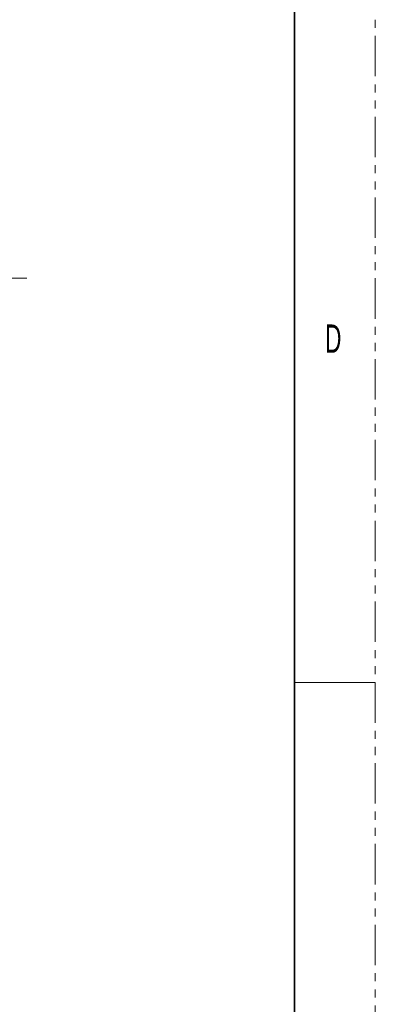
# Model space of a CAD drawing. Header units: millimetres. Extents: x 0 to 1118, y 0 to 864.
# Tile 84 of 256: x 1062 to 1118, y 273 to 428. Entities that reach past the tile are written whole.
import ezdxf

# ---------------------------------------------------------------- set-up
doc = ezdxf.new("R2010")
doc.units = ezdxf.units.MM
doc.linetypes.add('CENTERX2', pattern=[20.32, 12.7, -2.54, 2.54, -2.54])
doc.linetypes.add('PHANTOM', pattern=[12.7, 6.35, -1.27, 1.27, -1.27, 1.27, -1.27])
doc.styles.add('SLDTEXTSTYLE3', font='TXT', dxfattribs={"width": 0.6})

msp = doc.modelspace()

# ---------------------------------------------------------------- linework, layer by layer
at = {"color": 7, "linetype": 'PHANTOM', "lineweight": 18}
msp.add_line((1117.6, 0), (1117.6, 863.6), dxfattribs=at)
at = {"color": 7, "linetype": 'Continuous', "lineweight": 35}
msp.add_line((1104.9, 838.2), (1104.9, 25.4), dxfattribs=at)
at = {"color": 7, "linetype": 'CENTERX2', "lineweight": 18}
msp.add_line((679.2875, 387.3556), (1063.1468, 387.3556), dxfattribs=at)
at = {"color": 7, "linetype": 'Continuous', "lineweight": 18}
msp.add_line((1104.9, 323.85), (1117.6, 323.85), dxfattribs=at)

# ---------------------------------------------------------------- texts
at = {"color": 7, "linetype": 'Continuous', "lineweight": 0, "insert": (1109.6943, 380.0977), "char_height": 4.445, "attachment_point": 1, "style": 'SLDTEXTSTYLE3'}
msp.add_mtext('D', dxfattribs=at)

doc.saveas('drawing.dxf')
